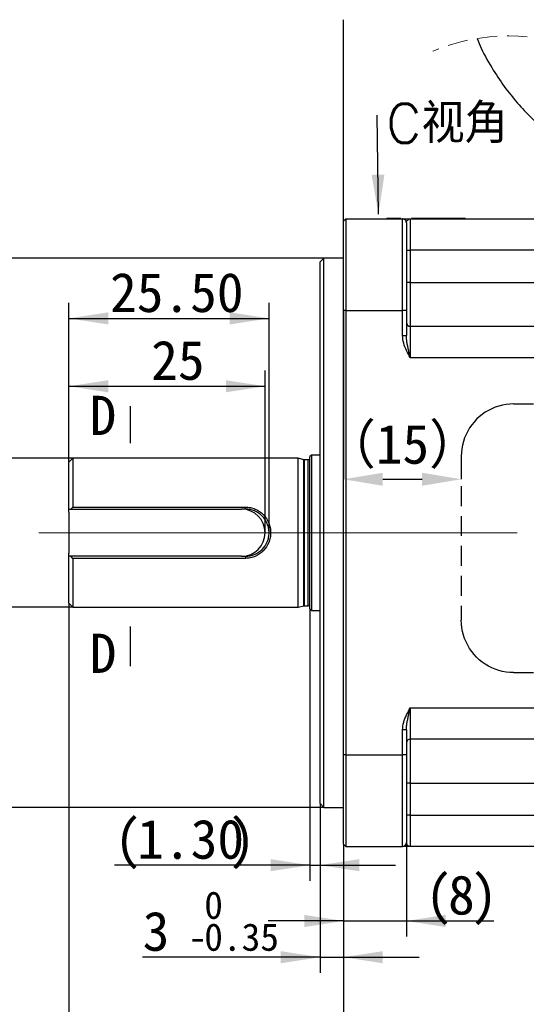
# Model space of a CAD drawing. Header units: millimetres. Extents: x 10 to 584, y 10 to 410.
# Tile 4 of 26: x 101 to 165, y 148 to 273. Entities that reach past the tile are written whole.
import ezdxf

# ---------------------------------------------------------------- set-up
doc = ezdxf.new("R2010")
doc.units = ezdxf.units.MM
doc.header["$LTSCALE"] = 2
doc.header["$PDSIZE"] = -1
for name, pattern in [('SLD-中心线', [34.29, 30.48, -1.27, 1.27, -1.27]), ('SLD-实线', [0]), ('SLD-虚线', [1.905, 1.27, -0.635])]:
    doc.linetypes.add(name, pattern=pattern)
doc.layers.add('细实线层', color=7, linetype='SLD-实线')
doc.styles.add('SLDTEXTSTYLE0', font='txt', dxfattribs={"bigfont": 'bigfont'})
doc.styles.add('SLDTEXTSTYLE1', font='txt')
doc.dimstyles.new('SLDDIMSTYLE0', dxfattribs={"dimtxt": 5, "dimasz": 5, "dimexe": 0, "dimexo": 0.0625, "dimgap": 1.25, "dimtad": 2, "dimrnd": 1e-09, "dimzin": 12, "dimdsep": 46, "dimtxsty": 'SLDTEXTSTYLE1', "dimsah": 1, "dimcen": 0.09, "dimadec": 0, "dimazin": 3, "dimtfac": 1, "dimtdec": 3, "dimtofl": 0, "dimtmove": 0, "dimatfit": 3, "dimfxl": 1, "dimfrac": 2, "dimtolj": 1, "dimtzin": 12, "dimarcsym": 0})
doc.dimstyles.new('SLDDIMSTYLE10', dxfattribs={"dimtxt": 0.18, "dimasz": 5, "dimexe": 0, "dimexo": 0.0625, "dimgap": 0, "dimtad": 0, "dimtih": 1, "dimtoh": 1, "dimdec": 0, "dimrnd": 1e-09, "dimzin": 0, "dimdsep": 46, "dimtxsty": 'Standard', "dimsah": 1, "dimcen": 0.09, "dimadec": 0, "dimazin": 0, "dimtfac": 5, "dimtdec": 0, "dimtofl": 0, "dimtmove": 0, "dimatfit": 3, "dimfxl": 1, "dimfrac": 2, "dimtolj": 1, "dimtzin": 0, "dimarcsym": 0})
doc.dimstyles.new('SLDDIMSTYLE12', dxfattribs={"dimtxt": 0.18, "dimasz": 5, "dimexe": 0, "dimexo": 0.0625, "dimgap": 0, "dimtad": 0, "dimtih": 1, "dimtoh": 1, "dimdec": 0, "dimrnd": 1e-09, "dimzin": 0, "dimdsep": 46, "dimtxsty": 'Standard', "dimblk1": 'NONE', "dimblk2": 'NONE', "dimsah": 1, "dimcen": 0.09, "dimadec": 0, "dimazin": 0, "dimtfac": 5, "dimtdec": 0, "dimtofl": 0, "dimtmove": 0, "dimatfit": 3, "dimldrblk": 'NONE', "dimfxl": 1, "dimfrac": 2, "dimtolj": 1, "dimtzin": 0, "dimarcsym": 0})
doc.dimstyles.new('SLDDIMSTYLE2', dxfattribs={"dimtxt": 5, "dimasz": 5, "dimexe": 0, "dimexo": 0.0625, "dimgap": 1.25, "dimtad": 2, "dimrnd": 1e-09, "dimzin": 12, "dimdsep": 46, "dimtxsty": 'SLDTEXTSTYLE1', "dimsah": 1, "dimcen": 0.09, "dimadec": 0, "dimazin": 3, "dimtol": 1, "dimtp": 1, "dimtm": 1, "dimtfac": 1, "dimtdec": 0, "dimtofl": 0, "dimtmove": 0, "dimatfit": 3, "dimfxl": 1, "dimfrac": 2, "dimtolj": 1, "dimarcsym": 0})
doc.dimstyles.new('SLDDIMSTYLE3', dxfattribs={"dimtxt": 5, "dimasz": 5, "dimexe": 0, "dimexo": 0.0625, "dimgap": 1.25, "dimtad": 2, "dimrnd": 1e-09, "dimzin": 4, "dimdsep": 46, "dimtxsty": 'SLDTEXTSTYLE1', "dimsah": 1, "dimcen": 0.09, "dimadec": 0, "dimazin": 1, "dimtfac": 1, "dimtdec": 3, "dimtofl": 0, "dimtmove": 0, "dimatfit": 3, "dimfxl": 1, "dimfrac": 2, "dimtolj": 1, "dimtzin": 12, "dimarcsym": 0})
doc.dimstyles.new('SLDDIMSTYLE4', dxfattribs={"dimtxt": 5, "dimasz": 5, "dimexe": 0, "dimexo": 0.0625, "dimgap": 1.25, "dimtad": 2, "dimrnd": 1e-09, "dimzin": 4, "dimdsep": 46, "dimtxsty": 'SLDTEXTSTYLE1', "dimsah": 1, "dimcen": 0.09, "dimadec": 0, "dimazin": 1, "dimtfac": 1, "dimtdec": 3, "dimtmove": 0, "dimatfit": 0, "dimfxl": 1, "dimfrac": 2, "dimtolj": 1, "dimtzin": 12, "dimarcsym": 0})
doc.dimstyles.new('SLDDIMSTYLE5', dxfattribs={"dimtxt": 5, "dimasz": 5, "dimexe": 0, "dimexo": 0.0625, "dimgap": 1.25, "dimtad": 2, "dimrnd": 1e-09, "dimzin": 12, "dimdsep": 46, "dimtxsty": 'SLDTEXTSTYLE1', "dimsah": 1, "dimcen": 0.09, "dimadec": 0, "dimazin": 3, "dimtol": 1, "dimtm": 0.35, "dimtfac": 1, "dimtmove": 0, "dimatfit": 0, "dimfxl": 1, "dimfrac": 2, "dimtolj": 1, "dimarcsym": 0})
doc.dimstyles.new('SLDDIMSTYLE6', dxfattribs={"dimtxt": 5, "dimasz": 5, "dimexe": 0, "dimexo": 0.0625, "dimgap": 1.25, "dimtad": 2, "dimrnd": 1e-09, "dimzin": 12, "dimdsep": 46, "dimtxsty": 'SLDTEXTSTYLE1', "dimsah": 1, "dimcen": 0.09, "dimadec": 0, "dimazin": 3, "dimtfac": 1, "dimtdec": 3, "dimtmove": 0, "dimatfit": 0, "dimfxl": 1, "dimfrac": 2, "dimtolj": 1, "dimtzin": 12, "dimarcsym": 0})
doc.dimstyles.new('SLDDIMSTYLE7', dxfattribs={"dimtxt": 5, "dimasz": 5, "dimexe": 0, "dimexo": 0.0625, "dimgap": 1.25, "dimtad": 2, "dimrnd": 1e-09, "dimzin": 12, "dimdsep": 46, "dimtxsty": 'SLDTEXTSTYLE1', "dimsah": 1, "dimcen": 0.09, "dimadec": 0, "dimazin": 3, "dimtol": 1, "dimtp": 0.5, "dimtm": 0.5, "dimtfac": 1, "dimtdec": 1, "dimtofl": 0, "dimtmove": 0, "dimatfit": 3, "dimfxl": 1, "dimfrac": 2, "dimtolj": 1, "dimarcsym": 0})
doc.dimstyles.new('SLDDIMSTYLE8', dxfattribs={"dimtxt": 5, "dimasz": 5, "dimexe": 0, "dimexo": 0.0625, "dimgap": 1.25, "dimtad": 2, "dimrnd": 1e-09, "dimzin": 12, "dimdsep": 46, "dimtxsty": 'SLDTEXTSTYLE1', "dimsah": 1, "dimcen": 0.09, "dimadec": 0, "dimazin": 3, "dimtol": 1, "dimtm": 0.03, "dimtfac": 1, "dimtdec": 3, "dimtofl": 0, "dimtmove": 0, "dimatfit": 3, "dimfxl": 1, "dimfrac": 2, "dimtolj": 1, "dimtzin": 0, "dimarcsym": 0})
doc.dimstyles.new('SLDDIMSTYLE9', dxfattribs={"dimtxt": 5, "dimasz": 5, "dimexe": 0, "dimexo": 0.0625, "dimgap": 1.25, "dimtad": 2, "dimrnd": 1e-09, "dimzin": 12, "dimdsep": 46, "dimtxsty": 'SLDTEXTSTYLE1', "dimsah": 1, "dimcen": 0.09, "dimadec": 0, "dimazin": 3, "dimtol": 1, "dimtm": 0.013, "dimtfac": 1, "dimtdec": 3, "dimtofl": 0, "dimtmove": 0, "dimatfit": 3, "dimfxl": 1, "dimfrac": 2, "dimtolj": 1, "dimarcsym": 0})

# ---------------------------------------------------------------- blocks, each defined once
blk = doc.blocks.new('_D')
at = {"color": 0, "linetype": 'SLD-实线', "lineweight": -2}
for p, q in [((142.02, 236.21), (142.02, 214.78)), ((157.02, 217.65), (157.02, 214.78)), ((147.02, 214.78), (152.02, 214.78))]:
    blk.add_line(p, q, dxfattribs=at)
at = {"color": 0, "linetype": 'SLD-实线'}
for points in [[(147.02, 215.61), (147.02, 213.95), (142.02, 214.78)], [(152.02, 215.61), (152.02, 213.95), (157.02, 214.78)]]:
    blk.add_solid(points, dxfattribs=at)
at = {"layer": 'Defpoints', "color": 0, "linetype": 'SLD-实线'}
for p in [(142.02, 236.27), (157.02, 217.71), (157.02, 214.78)]:
    blk.add_point(p, dxfattribs=at)
at = {"color": 0, "linetype": 'SLD-实线', "lineweight": 18, "insert": (149.52, 221.76), "char_height": 5, "attachment_point": 2, "style": 'SLDTEXTSTYLE1'}
blk.add_mtext('\\A1;（15）', dxfattribs=at)
blk = doc.blocks.new('_D_2')
at = {"layer": '细实线层'}
for p, q in [((244.12, 170.02), (244.12, 136.52)), ((142.02, 168.27), (142.02, 136.52)), ((142.02, 138.52), (244.12, 138.52))]:
    blk.add_line(p, q, dxfattribs=at)
for points in [[(142.02, 138.52), (147.02, 137.75), (147.02, 139.29)], [(244.12, 138.52), (239.12, 139.29), (239.12, 137.75)]]:
    blk.add_solid(points, dxfattribs=at)
at = {"layer": '细实线层', "attachment_point": 1, "style": 'SLDTEXTSTYLE1'}
for s, insert, char_height in [('102', (182.79, 144.34), 5), ('±1', (194.43, 142.84), 3.5)]:
    blk.add_mtext(s, dxfattribs=dict(at, insert=insert, char_height=char_height))
blk = doc.blocks.new('_D_3')
at = {"layer": '细实线层'}
for p, q in [((107.02, 210.97), (107.02, 228.63)), ((132.02, 207.97), (132.02, 228.63)), ((107.02, 226.63), (132.02, 226.63))]:
    blk.add_line(p, q, dxfattribs=at)
for points in [[(107.02, 226.63), (112.02, 225.86), (112.02, 227.4)], [(132.02, 226.63), (127.02, 227.4), (127.02, 225.86)]]:
    blk.add_solid(points, dxfattribs=at)
at = {"layer": '细实线层', "insert": (117.5, 232.45), "char_height": 5, "attachment_point": 1, "style": 'SLDTEXTSTYLE1'}
blk.add_mtext('25', dxfattribs=at)
blk = doc.blocks.new('_D_4')
at = {"layer": '细实线层'}
for p, q in [((107.02, 210.97), (107.02, 237.28)), ((132.52, 207.97), (132.52, 237.28)), ((107.02, 235.28), (132.52, 235.28))]:
    blk.add_line(p, q, dxfattribs=at)
for points in [[(107.02, 235.28), (112.02, 234.51), (112.02, 236.05)], [(132.52, 235.28), (127.52, 236.05), (127.52, 234.51)]]:
    blk.add_solid(points, dxfattribs=at)
at = {"layer": '细实线层', "insert": (112.26, 241.09), "char_height": 5, "attachment_point": 1, "style": 'SLDTEXTSTYLE1'}
blk.add_mtext('25.50', dxfattribs=at)
blk = doc.blocks.new('_D_5')
at = {"layer": '细实线层'}
for p, q in [((137.72, 198.27), (137.72, 163.6)), ((139.02, 173.47), (139.02, 163.6)), ((137.72, 165.6), (112.82, 165.6)), ((137.72, 165.6), (139.02, 165.6)), ((139.02, 165.6), (148.64, 165.6))]:
    blk.add_line(p, q, dxfattribs=at)
for points in [[(137.72, 165.6), (132.72, 166.37), (132.72, 164.83)], [(139.02, 165.6), (144.02, 164.83), (144.02, 166.37)]]:
    blk.add_solid(points, dxfattribs=at)
at = {"layer": '细实线层', "char_height": 5, "attachment_point": 1, "style": 'SLDTEXTSTYLE1'}
for s, insert in [('(', (112.82, 171.42)), (')', (127.37, 171.42)), ('1.30', (115.73, 171.42))]:
    blk.add_mtext(s, dxfattribs=dict(at, insert=insert))
blk = doc.blocks.new('_D_6')
at = {"layer": '细实线层'}
for p, q in [((139.02, 173.47), (139.02, 151.87)), ((142.02, 168.27), (142.02, 151.87)), ((139.02, 153.87), (116.41, 153.87)), ((139.02, 153.87), (142.02, 153.87)), ((142.02, 153.87), (151.64, 153.87))]:
    blk.add_line(p, q, dxfattribs=at)
for points in [[(139.02, 153.87), (134.02, 154.64), (134.02, 153.1)], [(142.02, 153.87), (147.02, 153.1), (147.02, 154.64)]]:
    blk.add_solid(points, dxfattribs=at)
at = {"layer": '细实线层', "attachment_point": 1, "style": 'SLDTEXTSTYLE1'}
for s, insert, char_height in [('0', (124.26, 162.26), 3.5), ('3', (116.41, 159.69), 5), ('0.35', (124.26, 158.19), 3.5), ('-', (122.23, 158.19), 3.5)]:
    blk.add_mtext(s, dxfattribs=dict(at, insert=insert, char_height=char_height))
blk = doc.blocks.new('_D_7')
at = {"layer": '细实线层'}
for p, q in [((142.02, 168.27), (142.02, 156.49)), ((150.02, 168.47), (150.02, 156.49)), ((142.02, 158.49), (132.41, 158.49)), ((142.02, 158.49), (150.02, 158.49)), ((150.02, 158.49), (161.16, 158.49))]:
    blk.add_line(p, q, dxfattribs=at)
for points in [[(142.02, 158.49), (137.02, 159.26), (137.02, 157.72)], [(150.02, 158.49), (155.02, 157.72), (155.02, 159.26)]]:
    blk.add_solid(points, dxfattribs=at)
at = {"layer": '细实线层', "char_height": 5, "attachment_point": 1, "style": 'SLDTEXTSTYLE1'}
for s, insert in [('(', (152.43, 164.31)), ('8', (155.34, 164.31)), (')', (158.25, 164.31))]:
    blk.add_mtext(s, dxfattribs=dict(at, insert=insert))
blk = doc.blocks.new('_D_8')
at = {"layer": '细实线层'}
for p, q in [((107.02, 198.97), (107.02, 136.52)), ((142.02, 168.27), (142.02, 136.52)), ((107.02, 138.52), (142.02, 138.52))]:
    blk.add_line(p, q, dxfattribs=at)
for points in [[(107.02, 138.52), (112.02, 137.75), (112.02, 139.29)], [(142.02, 138.52), (137.02, 139.29), (137.02, 137.75)]]:
    blk.add_solid(points, dxfattribs=at)
at = {"layer": '细实线层', "attachment_point": 1, "style": 'SLDTEXTSTYLE1'}
for s, insert, char_height in [('35', (118.11, 144.34), 5), ('±0.5', (126.84, 142.84), 3.5)]:
    blk.add_mtext(s, dxfattribs=dict(at, insert=insert, char_height=char_height))
blk = doc.blocks.new('_D_9')
at = {"layer": '细实线层'}
for p, q in [((58.59, 242.97), (58.59, 287.45)), ((139.52, 242.97), (56.59, 242.97)), ((58.59, 172.97), (58.59, 242.97)), ((139.52, 172.97), (56.59, 172.97))]:
    blk.add_line(p, q, dxfattribs=at)
for centre, start, end in [((54.27, 278.34), 63.4349, 116.5651), ((54.27, 282.41), 243.4349, 296.5651)]:
    blk.add_arc(centre, 9.11, start, end, dxfattribs=at)
for points in [[(58.59, 242.97), (57.82, 237.97), (59.36, 237.97)], [(58.59, 172.97), (59.36, 177.97), (57.82, 177.97)]]:
    blk.add_solid(points, dxfattribs=at)
at = {"layer": '细实线层', "attachment_point": 1, "rotation": 90, "style": 'SLDTEXTSTYLE1'}
for s, insert, char_height in [('0.030', (54.27, 276.3), 3.5), ('0', (50.2, 276.3), 3.5), ('-', (54.27, 274.26), 3.5), (' h7 ', (52.78, 261.66), 5), ('70', (52.78, 255.84), 5), ('%%c', (52.78, 250.31), 5)]:
    blk.add_mtext(s, dxfattribs=dict(at, insert=insert, char_height=char_height))
blk = doc.blocks.new('_D_10')
at = {"layer": '细实线层'}
for p, q in [((81.61, 217.47), (81.61, 287.45)), ((107.52, 217.47), (79.61, 217.47)), ((81.61, 198.47), (81.61, 217.47)), ((107.52, 198.47), (79.61, 198.47))]:
    blk.add_line(p, q, dxfattribs=at)
for centre, start, end in [((77.29, 278.34), 63.4349, 116.5651), ((77.29, 282.41), 243.4349, 296.5651)]:
    blk.add_arc(centre, 9.11, start, end, dxfattribs=at)
for points in [[(81.61, 217.47), (80.84, 212.47), (82.38, 212.47)], [(81.61, 198.47), (82.38, 203.47), (80.84, 203.47)]]:
    blk.add_solid(points, dxfattribs=at)
at = {"layer": '细实线层', "attachment_point": 1, "rotation": 90, "style": 'SLDTEXTSTYLE1'}
for s, insert, char_height in [('0.013', (77.29, 276.3), 3.5), ('0', (73.21, 276.3), 3.5), ('-', (77.29, 274.26), 3.5), (' h6 ', (75.79, 261.66), 5), ('19', (75.79, 255.84), 5), ('%%c', (75.79, 250.31), 5)]:
    blk.add_mtext(s, dxfattribs=dict(at, insert=insert, char_height=char_height))
blk = doc.blocks.new('SW_NOTE_0_2')
at = {"color": 0, "linetype": 'Continuous', "lineweight": 0, "insert": (1.14, 1.47), "char_height": 5, "attachment_point": 1, "style": 'SLDTEXTSTYLE0'}
blk.add_mtext('C视角', dxfattribs=at)
blk = doc.blocks.new('_None')

msp = doc.modelspace()

# ---------------------------------------------------------------- linework, layer by layer
at = {"color": 7, "linetype": 'SLD-实线', "lineweight": 25}
for p, q in [((142.021209, 247.669253), (142.321206, 247.969254)), ((142.021209, 236.269254), (142.021209, 247.669253)), ((142.321206, 247.969254), (142.321206, 236.269254)), ((142.321206, 247.969254), (149.521207, 247.969254)), ((147.521207, 248.069254), (147.521207, 247.969254)), ((147.521207, 248.069254), (149.319546, 248.069254)), ((149.521207, 236.269254), (149.521207, 247.969254)), ((149.521207, 247.969254), (150.521207, 247.969254)), ((150.021208, 247.469253), (150.021208, 236.269254)), ((150.521207, 247.969254), (150.521207, 243.969254)), ((150.521207, 247.969254), (214.421208, 247.969254)), ((150.675302, 248.069254), (152.521207, 248.069254)), ((152.521207, 248.069254), (157.521206, 248.069254)), ((157.521206, 247.969254), (157.521206, 248.069254)), ((150.021208, 243.969254), (150.521207, 243.969254)), ((150.521207, 243.969254), (150.521207, 239.869255)), ((214.421208, 243.969254), (150.521207, 243.969254)), ((139.521207, 242.969253), (139.021206, 242.469254)), ((139.021206, 207.969251), (139.021206, 242.469254)), ((142.021209, 242.969253), (139.521207, 242.969253)), ((139.521207, 207.969251), (139.521207, 242.969253)), ((150.521207, 239.869255), (150.021208, 239.869255)), ((150.521207, 239.869255), (150.521207, 234.269253)), ((150.521207, 239.869255), (214.421208, 239.869255)), ((142.321206, 236.269254), (142.021209, 236.269254)), ((142.021209, 179.669257), (142.021209, 236.269254)), ((142.321206, 236.269254), (142.321206, 179.669257)), ((142.321206, 236.269254), (149.521207, 236.269254)), ((149.521207, 233.097679), (149.521207, 236.269254)), ((150.021208, 236.269254), (149.521207, 236.269254)), ((150.021208, 236.269254), (150.021208, 233.097679)), ((150.521207, 234.269253), (150.521207, 230.269253)), ((150.521207, 234.269253), (214.421208, 234.269253)), ((149.521207, 233.097679), (150.021208, 233.097679)), ((214.421208, 230.269253), (150.521207, 230.269253)), ((107.521209, 217.469252), (107.021208, 216.969255)), ((136.221207, 217.469252), (107.521209, 217.469252)), ((107.521209, 217.469252), (107.521209, 211.238071)), ((136.942185, 217.27607), (136.221207, 217.469252)), ((136.221207, 198.469254), (136.221207, 217.469252)), ((137.521207, 217.269252), (136.993948, 217.269252)), ((137.921206, 217.869255), (137.721207, 217.669255)), ((137.721207, 198.269251), (137.721207, 217.669255)), ((139.021206, 217.869255), (137.921206, 217.869255)), ((137.921206, 217.869255), (137.921206, 198.069255)), ((107.021208, 210.969254), (107.021208, 216.969255)), ((107.021208, 210.569254), (107.021208, 210.969254)), ((107.021208, 210.969254), (129.021208, 210.969254)), ((107.2543, 210.969254), (107.521209, 211.238071)), ((107.521209, 211.238071), (129.521206, 211.238071)), ((129.521206, 210.969254), (129.021208, 210.969254)), ((129.521206, 210.969254), (129.521206, 211.238071)), ((107.021208, 210.569254), (107.021208, 205.369252)), ((139.021206, 173.469256), (139.021206, 207.969251)), ((139.521207, 172.969255), (139.521207, 207.969251)), ((107.021208, 204.969253), (107.021208, 205.369252)), ((129.021208, 204.969253), (107.021208, 204.969253)), ((107.021208, 198.969256), (107.021208, 204.969253)), ((107.521209, 204.700436), (107.2543, 204.969253)), ((129.521206, 204.700436), (107.521209, 204.700436)), ((107.521209, 204.700436), (107.521209, 198.469254)), ((129.021208, 204.969253), (129.521206, 204.969253)), ((129.521206, 204.969253), (129.521206, 204.700436)), ((107.021208, 198.969256), (107.521209, 198.469254)), ((107.521209, 198.469254), (136.221207, 198.469254)), ((136.221207, 198.469254), (136.942185, 198.662441)), ((136.993948, 198.66925), (137.521207, 198.66925)), ((137.721207, 198.269251), (137.921206, 198.069255)), ((137.921206, 198.069255), (139.021206, 198.069255)), ((150.521207, 185.669254), (150.521207, 181.669253)), ((150.521207, 185.669254), (214.421208, 185.669254)), ((150.021208, 182.840827), (149.521207, 182.840827)), ((149.521207, 179.669257), (149.521207, 182.840827)), ((150.021208, 182.840827), (150.033975, 183.075819)), ((150.021208, 182.840827), (150.021208, 179.669257)), ((214.421208, 181.669253), (150.521207, 181.669253)), ((150.521207, 181.669253), (150.521207, 176.069255)), ((142.321206, 179.669257), (142.021209, 179.669257)), ((142.021209, 168.26925), (142.021209, 179.669257)), ((142.321206, 179.669257), (142.321206, 167.969252)), ((142.321206, 179.669257), (149.521207, 179.669257)), ((149.521207, 167.969252), (149.521207, 179.669257)), ((150.021208, 179.669257), (149.521207, 179.669257)), ((150.021208, 179.669257), (150.021208, 168.469253)), ((150.521207, 176.069255), (150.021208, 176.069255)), ((150.521207, 176.069255), (214.421208, 176.069255)), ((150.521207, 176.069255), (150.521207, 171.969253)), ((139.021206, 173.469256), (139.521207, 172.969255)), ((139.521207, 172.969255), (142.021209, 172.969255)), ((150.521207, 171.969253), (150.021208, 171.969253)), ((150.521207, 171.969253), (150.521207, 167.969252)), ((150.521207, 171.969253), (214.421208, 171.969253)), ((142.321206, 167.969252), (142.021209, 168.26925)), ((142.321206, 167.969252), (149.521207, 167.969252)), ((150.521207, 167.969252), (149.521207, 167.969252)), ((214.421208, 167.969252), (150.521207, 167.969252))]:
    msp.add_line(p, q, dxfattribs=at)
at = {"color": 0, "linetype": 'SLD-实线'}
for p, q in [((114.809524, 224.085024), (114.809524, 219.389251)), ((160.488367, 223.556927), (160.07962, 223.314407)), ((160.913374, 223.769671), (160.488367, 223.556927)), ((161.352474, 223.951551), (160.913374, 223.769671)), ((161.803431, 224.101647), (161.352474, 223.951551)), ((162.263946, 224.219187), (161.803431, 224.101647)), ((162.731674, 224.303572), (162.263946, 224.219187)), ((163.20423, 224.354378), (162.731674, 224.303572)), ((163.679206, 224.371343), (163.20423, 224.354378)), ((158.971291, 222.421258), (158.647427, 222.073405)), ((159.319143, 222.745123), (158.971291, 222.421258)), ((159.689215, 223.043344), (159.319143, 222.745123)), ((160.07962, 223.314407), (159.689215, 223.043344)), ((157.835621, 220.904182), (157.622877, 220.479174)), ((158.078141, 221.312928), (157.835621, 220.904182)), ((158.349204, 221.703331), (158.078141, 221.312928)), ((158.647427, 222.073405), (158.349204, 221.703331)), ((157.290903, 219.589117), (157.173363, 219.128604)), ((157.440995, 220.040074), (157.290903, 219.589117)), ((157.622877, 220.479174), (157.440995, 220.040074)), ((157.088976, 218.660875), (157.03817, 218.188318)), ((157.173363, 219.128604), (157.088976, 218.660875)), ((157.03817, 218.188318), (157.021207, 217.713344)), ((114.809524, 196.037313), (114.809524, 190.960801)), ((157.03817, 196.33287), (157.021207, 196.807845)), ((157.088976, 195.860317), (157.03817, 196.33287)), ((157.173363, 195.392585), (157.088976, 195.860317)), ((157.290903, 194.932072), (157.173363, 195.392585)), ((157.440995, 194.481118), (157.290903, 194.932072)), ((157.622877, 194.042018), (157.440995, 194.481118)), ((157.835621, 193.617007), (157.622877, 194.042018)), ((158.078141, 193.208261), (157.835621, 193.617007)), ((158.349204, 192.817858), (158.078141, 193.208261)), ((158.647427, 192.447788), (158.349204, 192.817858)), ((158.971291, 192.099935), (158.647427, 192.447788)), ((159.319143, 191.776066), (158.971291, 192.099935)), ((159.689215, 191.477841), (159.319143, 191.776066)), ((160.07962, 191.206782), (159.689215, 191.477841)), ((160.488367, 190.964265), (160.07962, 191.206782)), ((160.913374, 190.751521), (160.488367, 190.964265)), ((161.352474, 190.569638), (160.913374, 190.751521)), ((161.803431, 190.419546), (161.352474, 190.569638)), ((162.263946, 190.302005), (161.803431, 190.419546)), ((162.731674, 190.21762), (162.263946, 190.302005)), ((163.20423, 190.166815), (162.731674, 190.21762)), ((163.679206, 190.14985), (163.20423, 190.166815))]:
    msp.add_line(p, q, dxfattribs=at)
at = {"color": 0, "linetype": 'SLD-虚线'}
for p, q in [((163.679206, 224.371343), (194.264905, 224.371343)), ((157.021207, 217.713344), (157.021207, 196.807845)), ((163.679206, 190.14985), (194.264905, 190.14985))]:
    msp.add_line(p, q, dxfattribs=at)
at = {"color": 8, "linetype": 'SLD-实线', "lineweight": 25}
for p, q in [((136.942185, 198.662441), (136.942185, 217.27607)), ((136.993948, 217.269252), (136.993948, 198.66925)), ((137.521207, 198.66925), (137.521207, 217.269252))]:
    msp.add_line(p, q, dxfattribs=at)
at = {"color": 7, "linetype": 'SLD-中心线', "lineweight": 18}
msp.add_line((103.17121, 207.969251), (249.402161, 207.969251), dxfattribs=at)
at = {"color": 7, "linetype": 'SLD-虚线', "lineweight": 18}
msp.add_arc((163.087855, 246.118177), 25.163862, 67.38013505, 112.61986495, dxfattribs=at)
at = {"color": 7, "linetype": 'SLD-实线', "lineweight": 25}
for centre, radius, start, end in [((149.521208, 247.469254), 0.5, 359.99993872, 90.00006128), ((150.521212, 234.769257), 0.500004, 180.00030309, 269.99948346), ((136.993974, 217.469376), 0.200124, 255.00195052, 269.99246784), ((137.521208, 217.469251), 0.199999, 269.99978778, 0.00021222), ((129.021206, 207.969253), 3, 270.00004115, 89.99995885), ((136.993889, 198.469562), 0.199689, 89.98314396, 105.00622466), ((137.521214, 198.469258), 0.199993, 359.99903316, 90.00203407), ((150.521212, 181.16925), 0.500004, 90.00051654, 179.99969691), ((149.521204, 168.469256), 0.500004, 270.00030309, 359.99969691)]:
    msp.add_arc(centre, radius, start, end, dxfattribs=at)
for points, knots in [([(159.026412, 270.952119), (159.198986, 270.535148), (159.779333, 269.132918), (161.013374, 266.98464), (162.637773, 264.57015), (164.340936, 262.489541), (166.203097, 260.565601), (168.182566, 258.852044), (170.184351, 257.401806), (172.124912, 256.204087), (174.351431, 255.034503), (177.050215, 253.901302), (179.877095, 253.032298), (182.628955, 252.447971), (184.936417, 252.103582), (186.483081, 252.054238), (187.104497, 252.034412)], [0, 0, 0, 0, 0.0378395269, 0.1272505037, 0.2071148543, 0.2818407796, 0.3524552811, 0.43150496, 0.501136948, 0.5595970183, 0.6226649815, 0.7119404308, 0.8047449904, 0.870257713, 0.9478723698, 1, 1, 1, 1]), ([(150.521207, 230.269253), (150.519348, 230.272731), (150.358996, 230.572742), (150.044291, 231.171713), (149.632152, 232.099559), (149.557883, 232.767724), (149.521207, 233.097679)], [0, 0, 0, 0, 0.00391007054, 0.33726513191, 0.67272700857, 1, 1, 1, 1]), ([(150.521207, 230.269253), (150.520241, 230.273384), (150.500216, 230.359017), (150.442063, 230.607732), (150.347568, 231.015902), (150.238815, 231.506785), (150.156308, 231.917193), (150.101494, 232.234823), (150.058294, 232.52888), (150.026825, 232.812799), (150.022612, 233.026485), (150.021208, 233.097679)], [0, 0, 0, 0, 0.0044234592, 0.0916880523, 0.2662985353, 0.441226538, 0.6158688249, 0.7026890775, 0.7772259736, 0.9257778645, 1, 1, 1, 1]), ([(129.521206, 211.238071), (129.731942, 211.225672), (130.15352, 211.200868), (130.957774, 210.941721), (131.846054, 210.338312), (132.435161, 209.43325), (132.678957, 208.616404), (132.742128, 207.971454), (132.67997, 207.326872), (132.43655, 206.507906), (131.847877, 205.601752), (130.960064, 204.998163), (130.155787, 204.738051), (129.733705, 204.713032), (129.521206, 204.700436)], [0, 0, 0, 0, 0.0623496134, 0.1247306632, 0.2482410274, 0.3726986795, 0.4361596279, 0.4996528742, 0.563553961, 0.6268575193, 0.7516453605, 0.875125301, 0.9371311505, 1, 1, 1, 1]), ([(129.521206, 204.969253), (129.72037, 204.980797), (130.115642, 205.003709), (130.868002, 205.241713), (131.698865, 205.792852), (132.253612, 206.626002), (132.482473, 207.379241), (132.540843, 207.971276), (132.481519, 208.563644), (132.252309, 209.314934), (131.697157, 210.147071), (130.865846, 210.69806), (130.113519, 210.935177), (129.718719, 210.95789), (129.521206, 210.969254)], [0, 0, 0, 0, 0.0635331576, 0.1260909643, 0.2500702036, 0.3743505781, 0.4371008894, 0.5003435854, 0.5631827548, 0.6260895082, 0.7500438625, 0.87405447, 0.9369912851, 1, 1, 1, 1]), ([(149.521207, 182.840827), (149.55786, 183.170785), (149.63172, 183.835671), (150.042721, 184.763872), (150.35749, 185.362838), (150.519348, 185.665774), (150.521207, 185.669254)], [0, 0, 0, 0, 0.3272724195, 0.6594746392, 0.996088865, 1, 1, 1, 1]), ([(150.521207, 167.969252), (150.520241, 167.969256), (150.480874, 167.969408), (150.400576, 167.982207), (150.287901, 168.035147), (150.183933, 168.118666), (150.100163, 168.223413), (150.036767, 168.341769), (150.026416, 168.426586), (150.021208, 168.469253)], [0, 0, 0, 0, 0.0037706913, 0.1536554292, 0.3121125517, 0.4847028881, 0.6692124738, 0.833594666, 1, 1, 1, 1])]:
    msp.add_open_spline(points, degree=3, knots=knots, dxfattribs=at)
at = {"color": 8, "linetype": 'SLD-实线', "lineweight": 25}
for points, knots in [([(150.03368, 247.536955), (150.036451, 247.55627), (150.045268, 247.617746), (150.100494, 247.713832), (150.182219, 247.818211), (150.28538, 247.901687), (150.398426, 247.955796), (150.480083, 247.969149), (150.520241, 247.969252), (150.521207, 247.969254)], [0, 0, 0, 0, 0.0832535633, 0.2649673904, 0.4638367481, 0.6514973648, 0.8278393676, 0.9958584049, 1, 1, 1, 1]), ([(150.033975, 183.075819), (150.036695, 183.138835), (150.045615, 183.345413), (150.102012, 183.712185), (150.185646, 184.177883), (150.289956, 184.665931), (150.401965, 185.159417), (150.480373, 185.494686), (150.520241, 185.665124), (150.521207, 185.669254)], [0, 0, 0, 0, 0.0715930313, 0.2346944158, 0.4205569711, 0.6090408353, 0.8012449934, 0.995183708, 1, 1, 1, 1])]:
    msp.add_open_spline(points, degree=3, knots=knots, dxfattribs=at)

# ---------------------------------------------------------------- block references
at = {"color": 7, "linetype": 'Continuous', "lineweight": 0}
msp.add_blockref('SW_NOTE_0_2', (146.311262, 261.16992), dxfattribs=at)

# ---------------------------------------------------------------- texts
at = {"color": 7, "linetype": 'Continuous', "lineweight": 0, "char_height": 5, "attachment_point": 1, "style": 'SLDTEXTSTYLE1'}
for insert in [(109.64629, 225.412914), (109.665593, 195.103108)]:
    msp.add_mtext('D', dxfattribs=dict(at, insert=insert))

# ---------------------------------------------------------------- dimensions: what is measured, and where the dimension line sits
at = {"color": 7, "linetype": 'SLD-实线', "lineweight": 18}
dim = msp.add_linear_dim(base=(157.021207, 214.781601), p1=(142.021207, 236.269254), p2=(157.021207, 217.713346), angle=0, text='（<>）', dimstyle='SLDDIMSTYLE0', override={"dimtad": 3}, dxfattribs=at)
dim.commit()
dim.dimension.update_dxf_attribs({"geometry": '_D', "text_midpoint": (149.521207, 214.781601), "dimtype": 160})
at = {"layer": '细实线层'}
for base, p1, p2, angle, text, dimstyle, picture, middle in [((58.593502, 242.969254), (139.521207, 172.969254), (139.521207, 242.969254), 90, '%%c<>h7', 'SLDDIMSTYLE8', '_D_9', (58.593502, 268.880391)), ((81.606396, 217.469254), (107.521207, 198.469254), (107.521207, 217.469254), 90, '%%c<>h6', 'SLDDIMSTYLE9', '_D_10', (81.606396, 268.880391)), ((150.021207, 158.490909), (142.021207, 168.269254), (150.021207, 168.469254), 0, '(<>)', 'SLDDIMSTYLE6', '_D_7', (156.794477, 158.490909))]:
    dim = msp.add_linear_dim(base=base, p1=p1, p2=p2, angle=angle, text=text, dimstyle=dimstyle, dxfattribs=at)
    dim.commit()
    dim.dimension.update_dxf_attribs({"geometry": picture, "text_midpoint": middle, "dimtype": 160})
for base, p1, p2, dimstyle, picture, middle in [((132.521207, 235.275963), (107.021207, 210.969254), (132.521207, 207.969254), 'SLDDIMSTYLE3', '_D_4', (119.531601, 235.275963)), ((132.021207, 226.629131), (107.021207, 210.969254), (132.021207, 207.969254), 'SLDDIMSTYLE0', '_D_3', (120.412431, 226.629131)), ((142.021207, 138.519548), (107.021207, 198.969254), (142.021207, 168.269254), 'SLDDIMSTYLE7', '_D_8', (127.564243, 138.519548)), ((142.021207, 153.870119), (139.021207, 173.469254), (142.021207, 168.269254), 'SLDDIMSTYLE5', '_D_6', (124.408582, 153.870119)), ((244.121207, 138.519548), (142.021207, 168.269254), (244.121207, 170.02193), 'SLDDIMSTYLE2', '_D_2', (191.665757, 138.519548))]:
    dim = msp.add_linear_dim(base=base, p1=p1, p2=p2, angle=0, dimstyle=dimstyle, dxfattribs=at)
    dim.commit()
    dim.dimension.update_dxf_attribs({"geometry": picture, "text_midpoint": middle, "dimtype": 160})
dim = msp.add_linear_dim(base=(139.021207, 165.598893), p1=(137.721207, 198.269254), p2=(139.021207, 173.469254), text='(<>)', dimstyle='SLDDIMSTYLE4', dxfattribs=at)
dim.commit()
dim.dimension.update_dxf_attribs({"geometry": '_D_5', "text_midpoint": (121.551464, 165.598893), "dimtype": 160})

# ---------------------------------------------------------------- leaders
at = {"color": 7, "linetype": 'SLD-实线', "lineweight": 18, "has_arrowhead": 0}
msp.add_leader([(142.021207, 247.669254), (142.021207, 273.335926)], dimstyle='SLDDIMSTYLE12', dxfattribs=at)
at = {"color": 7, "linetype": 'Continuous', "lineweight": 0}
msp.add_leader([(146.468927, 248.582258), (146.311262, 261.16992)], dimstyle='SLDDIMSTYLE10', dxfattribs=at)

doc.saveas('drawing.dxf')
